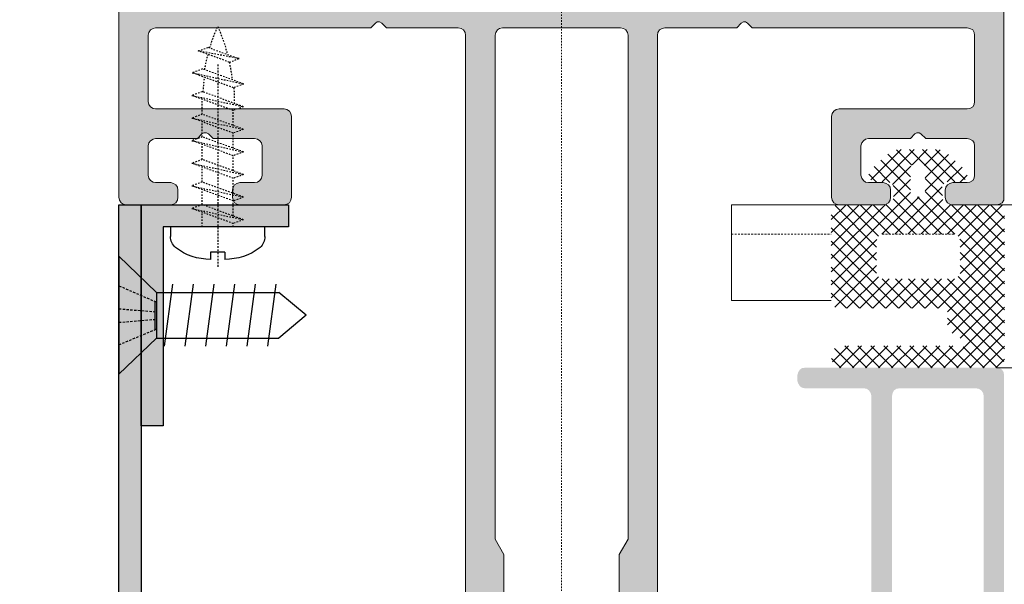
# Model space of a CAD drawing. Header units: millimetres. Extents: x -226731 to 126254, y -16359 to 60195.
# Tile 11 of 256: x -161505 to -161439, y 10577 to 10615. Entities that reach past the tile are written whole.
import ezdxf

# ---------------------------------------------------------------- set-up
doc = ezdxf.new("R2010")
doc.units = ezdxf.units.MM
doc.header["$LTSCALE"] = 0.1
doc.header["$MEASUREMENT"] = 0
for name, pattern in [('CENTER', [2, 1.25, -0.25, 0.25, -0.25]), ('HIDDEN', [0.375, 0.25, -0.125]), ('HIDDEN2', [4.762499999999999, 3.175, -1.5875])]:
    doc.linetypes.add(name, pattern=pattern)
for name, color, linetype, lineweight in [('01. Aluminium (Main Structure)', 6, 'Continuous', 5), ('0_CCE_ FF_SIDE WALL SPRINKLER', 6, 'Continuous', 0), ('1. Profile', 6, 'Continuous', 30), ('2_Centerline', 1, 'CENTER', 15), ('3_Hatch', 8, 'Continuous', 0), ('SPRINKLER COVERAGE AREA', 1, 'Continuous', 9)]:
    doc.layers.add(name, color=color, linetype=linetype, lineweight=lineweight)
for name, color, linetype in [('9_Screws-Anchors', 1, 'Continuous'), ('CENTER LINE', 8, 'CENTER'), ('DRY WALL LINE', 1, 'Continuous'), ('FIRE FIGHTING SERVICES', 5, 'Continuous'), ('HARDWARES', 7, 'Continuous')]:
    doc.layers.add(name, color=color, linetype=linetype)
doc.layers.add('Glass in Section', color=7, linetype='Continuous', true_color=0x3affff)

# ---------------------------------------------------------------- blocks, each defined once
blk = doc.blocks.new('A$C23054C9A')
at = {"layer": '3_Hatch'}
h = blk.add_hatch(color=8, dxfattribs=at)
h.dxf.hatch_style = 1
h.paths.add_polyline_path([(10.36235835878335, 60.5273725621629), (10.36235835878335, 25.99274578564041), (10.32502586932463, 25.82786062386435), (10.21613944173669, 25.645346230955), (10.03258803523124, 25.53542278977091), (9.850073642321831, 25.51675654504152), (4.654635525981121, 25.51675654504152), (4.453454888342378, 25.53542278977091), (4.289606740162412, 25.645346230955), (4.197312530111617, 25.82786062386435), (4.16101705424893, 25.99274578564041), (4.16101705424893, 60.5273725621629), (4.197312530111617, 60.71092396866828), (4.289606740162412, 60.87477211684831), (4.453454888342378, 60.98469555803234), (4.654635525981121, 61.02202804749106), (9.850073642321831, 61.02202804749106), (10.03258803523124, 60.98469555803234), (10.21613944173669, 60.87477211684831), (10.32502586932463, 60.71092396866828)], flags=16)
h.paths.add_polyline_path([(4.16101705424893, 5.890237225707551), (4.106055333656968, 6.091417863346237), (3.996131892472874, 6.256303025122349), (3.84991297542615, 6.366226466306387), (3.648732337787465, 6.402521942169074), (3.246371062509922, 6.402521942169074), (3.063856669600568, 6.366226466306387), (2.898971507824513, 6.256303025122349), (2.789048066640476, 6.091417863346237), (2.752752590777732, 5.890237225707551), (2.752752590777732, 1.902919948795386), (2.69779087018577, 1.701739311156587), (2.587867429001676, 1.536854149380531), (2.441648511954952, 1.426930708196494), (2.240467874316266, 1.408264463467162), (-4.454491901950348, 1.408264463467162), (-4.637006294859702, 1.426930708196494), (-4.801891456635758, 1.536854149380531), (-4.911814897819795, 1.701739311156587), (-4.948110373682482, 1.902919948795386), (-4.948110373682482, 19.49896664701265), (-4.911814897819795, 19.70014728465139), (-4.801891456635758, 19.84636620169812), (-4.637006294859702, 19.95628964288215), (-4.454491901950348, 20.01125136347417), (-1.893068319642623, 20.01125136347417), (-1.710553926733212, 20.04754683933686), (-1.545668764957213, 20.15747028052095), (-1.435745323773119, 20.32235544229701), (-1.399449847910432, 20.50486983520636), (-1.399449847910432, 23.59620736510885), (-1.380783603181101, 23.7973880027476), (-1.271897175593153, 23.96227316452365), (-1.088345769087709, 24.07219660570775), (-0.88716513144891, 24.10849208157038), (2.240467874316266, 24.10849208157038), (2.441648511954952, 24.07219660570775), (2.587867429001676, 23.96227316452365), (2.69779087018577, 23.7973880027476), (2.752752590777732, 23.59620736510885), (2.752752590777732, 19.60889008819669), (2.789048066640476, 19.40770945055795), (2.898971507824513, 19.26149053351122), (3.063856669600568, 19.15156709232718), (3.246371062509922, 19.11527161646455), (3.648732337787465, 19.11527161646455), (3.84991297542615, 19.15156709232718), (3.996131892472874, 19.26149053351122), (4.106055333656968, 19.40770945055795), (4.16101705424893, 19.60889008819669), (4.16101705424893, 23.59620736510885), (4.197312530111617, 23.7973880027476), (4.289606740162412, 23.96227316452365), (4.453454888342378, 24.07219660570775), (4.654635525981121, 24.10849208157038), (9.850073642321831, 24.10849208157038), (10.03258803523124, 24.07219660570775), (10.21613944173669, 23.96227316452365), (10.32502586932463, 23.7973880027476), (10.36235835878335, 23.59620736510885), (10.36235835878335, 1.902919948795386), (10.32502586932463, 1.701739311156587), (10.21613944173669, 1.536854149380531), (10.03258803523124, 1.426930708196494), (9.850073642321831, 1.408264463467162), (4.654635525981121, 1.408264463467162), (4.453454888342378, 1.426930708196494), (4.289606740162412, 1.536854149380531), (4.197312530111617, 1.701739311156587), (4.16101705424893, 1.902919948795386)], flags=16)
h.paths.add_polyline_path([(-6.045270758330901, 4.536934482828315), (-6.35637483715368, 4.225830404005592), (-6.35637483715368, 1.902919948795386), (-6.3937073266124, 1.701739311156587), (-6.502593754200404, 1.536854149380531), (-6.667478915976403, 1.426930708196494), (-6.868659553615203, 1.408264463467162), (-9.246531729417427, 1.408264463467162), (-9.447712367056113, 1.426930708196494), (-9.593931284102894, 1.536854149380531), (-9.70385472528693, 1.701739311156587), (-9.75881644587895, 1.902919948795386), (-9.75881644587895, 2.506461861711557), (-9.795111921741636, 2.688976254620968), (-9.905035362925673, 2.853861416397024), (-10.06992052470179, 2.963784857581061), (-10.25243491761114, 3.000080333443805), (-10.45361555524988, 2.963784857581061), (-10.61850071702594, 2.853861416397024), (-10.72842415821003, 2.688976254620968), (-10.76471963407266, 2.506461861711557), (-10.76471963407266, 0.493618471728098), (-10.72842415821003, 0.3111040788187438), (-10.61850071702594, 0.1462189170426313), (-10.45361555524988, 0.03629547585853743), (-10.25243491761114, -4.035882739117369e-12), (10.25243491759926, -4.035882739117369e-12), (10.453615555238, -0.05496172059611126), (10.59983447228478, -0.1648851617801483), (10.70975791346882, -0.3111040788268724), (10.76471963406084, -0.512284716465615), (10.76471963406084, -1.518187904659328), (10.80101510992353, -1.700702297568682), (10.89227230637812, -1.865587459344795), (11.05715746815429, -1.975510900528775), (11.25833810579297, -1.99314013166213), (11.44085249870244, -1.975510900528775), (11.6057376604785, -1.865587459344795), (11.71566110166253, -1.700702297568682), (11.75195657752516, -1.518187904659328), (11.75195657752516, 61.91800779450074), (11.71566110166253, 62.11918843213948), (11.6057376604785, 62.28407359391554), (11.44085249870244, 62.39296002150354), (11.25833810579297, 62.41162626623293), (-1.746849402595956, 62.41162626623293), (-1.948030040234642, 62.39296002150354), (-2.094248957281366, 62.28407359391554), (-2.20417239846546, 62.11918843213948), (-2.259134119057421, 61.91800779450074), (-2.259134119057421, 61.5156465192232), (-2.20417239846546, 61.3507613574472), (-2.094248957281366, 61.16824696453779), (-1.948030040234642, 61.05832352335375), (-1.746849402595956, 61.02202804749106), (2.240467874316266, 61.02202804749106), (2.441648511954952, 60.98469555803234), (2.587867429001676, 60.87477211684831), (2.69779087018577, 60.71092396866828), (2.752752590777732, 60.5273725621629), (2.752752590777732, 25.99274578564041), (2.69779087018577, 25.82786062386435), (2.587867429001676, 25.645346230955), (2.441648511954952, 25.53542278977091), (2.240467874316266, 25.51675654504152), (-3.832283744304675, 25.51675654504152), (-3.997168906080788, 25.48046106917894), (-4.088426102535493, 25.42549934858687), (-4.179683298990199, 25.37053762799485), (-4.23464501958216, 25.29794667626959), (-4.289606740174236, 25.22431871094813), (-4.308272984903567, 25.13306151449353), (-4.325902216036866, 25.05943354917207), (-4.325902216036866, 24.96817635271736), (-4.308272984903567, 24.87691915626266), (-4.289606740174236, 24.78566195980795), (-4.23464501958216, 24.7120339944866), (-4.179683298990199, 24.63944304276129), (-4.088426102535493, 24.58448132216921), (-3.997168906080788, 24.54818584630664), (-3.88724546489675, 24.51085335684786), (-3.302369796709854, 24.51085335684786), (-3.101189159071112, 24.4558916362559), (-2.953933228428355, 24.34700520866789), (-2.84504680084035, 24.19974927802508), (-2.807714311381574, 23.99856864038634), (-2.807714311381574, 21.9141713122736), (-2.84504680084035, 21.71299067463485), (-2.953933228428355, 21.5481055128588), (-3.101189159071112, 21.43818207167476), (-3.302369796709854, 21.40188659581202), (-8.86283669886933, 21.40188659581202), (-9.045351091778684, 21.43818207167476), (-9.21023625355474, 21.5481055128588), (-9.320159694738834, 21.71299067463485), (-9.356455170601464, 21.9141713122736), (-9.356455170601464, 23.99856864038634), (-9.320159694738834, 24.19974927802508), (-9.21023625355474, 24.34700520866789), (-9.045351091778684, 24.4558916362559), (-8.86283669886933, 24.51085335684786), (-8.331885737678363, 24.51085335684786), (-8.130705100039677, 24.54818584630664), (-7.984486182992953, 24.65707227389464), (-7.874562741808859, 24.80432820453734), (-7.819601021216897, 25.00550884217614), (-7.874562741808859, 25.20668947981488), (-7.984486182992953, 25.35290839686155), (-8.130705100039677, 25.46283183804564), (-8.331885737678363, 25.51675654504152), (-10.25243491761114, 25.51675654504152), (-10.45361555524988, 25.46283183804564), (-10.61850071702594, 25.35290839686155), (-10.72842415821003, 25.20668947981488), (-10.76471963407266, 25.00550884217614), (-10.76471963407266, 17.9081877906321), (-10.72842415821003, 17.70700715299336), (-10.61850071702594, 17.54212199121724), (-10.45361555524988, 17.43219855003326), (-10.25243491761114, 17.39590307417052), (-9.868739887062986, 17.39590307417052), (-9.667559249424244, 17.43219855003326), (-9.48504485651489, 17.54212199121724), (-9.41141689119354, 17.70700715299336), (-9.356455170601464, 17.9081877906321), (-9.356455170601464, 19.49896664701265), (-9.320159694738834, 19.70014728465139), (-9.21023625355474, 19.84636620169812), (-9.045351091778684, 19.95628964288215), (-8.86283669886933, 20.01125136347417), (-6.868659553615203, 20.01125136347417), (-6.667478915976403, 19.95628964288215), (-6.502593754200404, 19.84636620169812), (-6.3937073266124, 19.70014728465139), (-6.35637483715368, 19.49896664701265), (-6.35637483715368, 10.24362030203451), (-6.3937073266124, 10.06110590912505), (-6.502593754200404, 9.896220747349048), (-6.667478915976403, 9.786297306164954), (-6.868659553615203, 9.731335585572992), (-8.86283669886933, 9.731335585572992), (-9.045351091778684, 9.786297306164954), (-9.21023625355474, 9.896220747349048), (-9.320159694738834, 10.06110590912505), (-9.356455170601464, 10.24362030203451), (-9.356455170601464, 11.30448521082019), (-9.41141689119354, 11.4869996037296), (-9.48504485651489, 11.65188476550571), (-9.667559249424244, 11.76180820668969), (-9.868739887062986, 11.79810368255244), (-10.25243491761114, 11.79810368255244), (-10.45361555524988, 11.76180820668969), (-10.61850071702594, 11.65188476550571), (-10.72842415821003, 11.4869996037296), (-10.76471963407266, 11.30448521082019), (-10.76471963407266, 6.987397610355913), (-10.74709040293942, 6.859844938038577), (-10.70975791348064, 6.768587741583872), (-10.65479619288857, 6.694959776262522), (-10.59983447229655, 6.639998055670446), (-10.54590976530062, 6.585036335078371), (-10.47228179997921, 6.548740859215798), (-10.39865383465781, 6.512445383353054), (-10.32606288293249, 6.493779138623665), (-10.25243491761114, 6.493779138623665), (-10.16117772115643, 6.493779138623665), (-10.08858676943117, 6.530074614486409), (-10.01495880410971, 6.567407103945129), (-9.941330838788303, 6.603702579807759), (-9.887406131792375, 6.676293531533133), (-9.8324444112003, 6.74992149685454), (-9.75881644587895, 6.987397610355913), (-9.75881644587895, 7.590939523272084), (-9.70385472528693, 7.792120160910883), (-9.593931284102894, 7.957005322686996), (-9.447712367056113, 8.066928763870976), (-9.246531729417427, 8.085595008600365), (-6.868659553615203, 8.085595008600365), (-6.667478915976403, 8.066928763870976), (-6.502593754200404, 7.957005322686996), (-6.3937073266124, 7.792120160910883), (-6.35637483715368, 7.590939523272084), (-6.35637483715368, 5.268029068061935), (-6.045270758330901, 4.956924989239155), (-5.954013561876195, 4.829372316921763), (-5.954013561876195, 4.664487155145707)])
blk = doc.blocks.new('A$C768C5112')
at = {"layer": '3_Hatch'}
h = blk.add_hatch(color=8, dxfattribs=at)
h.dxf.hatch_style = 1
h.paths.add_polyline_path([(-4.223506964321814, -41.98522546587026), (-3.912497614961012, -41.67421611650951), (-3.912497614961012, -37.70677351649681), (-4.498231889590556, -36.68251605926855), (-4.498231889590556, -2.487038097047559), (-4.461947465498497, -2.304579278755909), (-4.352057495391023, -2.139744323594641), (-4.205883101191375, -2.029854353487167), (-4.004763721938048, -1.993569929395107), (4.004763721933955, -1.993569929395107), (4.188259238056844, -2.029854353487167), (4.35205749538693, -2.139744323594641), (4.461947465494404, -2.304579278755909), (4.516892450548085, -2.487038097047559), (4.516892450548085, -36.68251605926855), (3.894873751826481, -37.70677351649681), (3.894873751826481, -41.67421611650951), (4.205883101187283, -41.98522546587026), (4.297112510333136, -42.13139986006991), (4.297112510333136, -42.27757425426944), (4.205883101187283, -42.42374864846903), (3.894873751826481, -42.71713413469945), (3.894873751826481, -46.6845767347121), (4.516892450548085, -47.70883419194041), (4.516892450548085, -53.70716784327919), (4.461947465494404, -53.8896266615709), (4.35205749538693, -54.05446161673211), (4.188259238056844, -54.16435158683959), (4.004763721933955, -54.2006360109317), (-4.004763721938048, -54.2006360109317), (-4.205883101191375, -54.16435158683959), (-4.352057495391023, -54.05446161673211), (-4.461947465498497, -53.8896266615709), (-4.498231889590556, -53.70716784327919), (-4.498231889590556, -47.70883419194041), (-3.912497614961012, -46.6845767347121), (-3.912497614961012, -42.71713413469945), (-4.223506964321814, -42.42374864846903), (-4.278451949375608, -42.27757425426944), (-4.278451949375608, -42.13139986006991)], flags=16)
h.paths.add_polyline_path([(10.03938179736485, -54.01714049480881), (9.984436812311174, -54.2006360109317), (9.965776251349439, -54.38309482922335), (9.856922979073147, -54.54792978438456), (9.692088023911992, -54.65781975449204), (9.509629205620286, -54.69410417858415), (7.003930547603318, -54.69410417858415), (6.821471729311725, -54.65781975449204), (6.637976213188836, -54.54792978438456), (6.528086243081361, -54.38309482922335), (6.510462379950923, -54.2006360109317), (6.510462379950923, -2.487038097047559), (6.528086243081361, -2.304579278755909), (6.637976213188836, -2.139744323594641), (6.821471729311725, -2.029854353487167), (7.003930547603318, -1.993569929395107), (11.88677733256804, -1.993569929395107), (12.17912612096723, -1.682560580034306), (12.32530051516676, -1.591331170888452), (12.47147490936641, -1.591331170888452), (12.59898874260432, -1.682560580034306), (12.92865865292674, -1.993569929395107), (27.50255676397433, -1.993569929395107), (27.68605228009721, -2.029854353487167), (27.86851109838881, -2.139744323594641), (27.95974050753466, -2.304579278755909), (27.99602493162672, -2.487038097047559), (27.99602493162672, -6.985269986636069), (27.95974050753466, -7.186389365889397), (27.86851109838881, -7.351224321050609), (27.68605228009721, -7.461114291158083), (27.50255676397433, -7.497398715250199), (18.81710233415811, -7.497398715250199), (18.61598295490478, -7.533683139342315), (18.45114799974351, -7.64357310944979), (18.34125802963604, -7.808408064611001), (18.30497360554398, -8.009527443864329), (18.30497360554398, -13.47707180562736), (18.34125802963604, -13.67819118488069), (18.45114799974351, -13.86065000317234), (18.61598295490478, -13.95291611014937), (18.81710233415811, -13.98920053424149), (21.79760859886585, -13.98920053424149), (21.99872797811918, -13.95291611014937), (22.16356293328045, -13.86065000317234), (22.27241620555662, -13.67819118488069), (22.29107676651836, -13.47707180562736), (22.29107676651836, -13.00122750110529), (22.27241620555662, -12.80010812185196), (22.16356293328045, -12.65393372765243), (21.99872797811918, -12.5440437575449), (21.79760859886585, -12.49013547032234), (20.80963556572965, -12.49013547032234), (20.60851618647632, -12.4528143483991), (20.46234179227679, -12.34292437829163), (20.35245182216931, -12.19674998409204), (20.29750683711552, -11.99563060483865), (20.29750683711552, -10.00309737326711), (20.35245182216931, -9.801977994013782), (20.46234179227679, -9.655803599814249), (20.60851618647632, -9.545913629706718), (20.80963556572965, -9.49096864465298), (23.64396743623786, -9.49096864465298), (23.93735292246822, -9.179959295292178), (24.08352731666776, -9.106353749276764), (24.2297017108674, -9.106353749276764), (24.35721554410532, -9.179959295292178), (24.68688545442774, -9.49096864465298), (27.50255676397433, -9.49096864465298), (27.68605228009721, -9.545913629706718), (27.86851109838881, -9.655803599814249), (27.95974050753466, -9.801977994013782), (27.99602493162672, -10.00309737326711), (27.99602493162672, -11.99563060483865), (27.95974050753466, -12.19674998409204), (27.86851109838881, -12.34292437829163), (27.68605228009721, -12.4528143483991), (27.50255676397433, -12.49013547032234), (26.51562042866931, -12.49013547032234), (26.31450104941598, -12.5440437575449), (26.16832665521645, -12.65393372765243), (26.05843668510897, -12.80010812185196), (26.00349170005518, -13.00122750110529), (26.00349170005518, -13.47707180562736), (26.05843668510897, -13.67819118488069), (26.16832665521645, -13.86065000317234), (26.31450104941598, -13.95291611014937), (26.51562042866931, -13.98920053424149), (29.51375055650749, -13.98920053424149), (29.69724607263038, -13.95291611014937), (29.86208102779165, -13.86065000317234), (29.97093430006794, -13.67819118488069), (29.98959486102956, -13.47707180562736), (29.97093430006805, 81.00442663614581), (29.86208102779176, 81.1879221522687), (29.77966355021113, 81.24286713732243), (29.69724607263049, 81.29781212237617), (29.60549831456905, 81.3066240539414), (29.5137505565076, 81.31543598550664), (-29.51375055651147, 81.31543598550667), (-29.7148699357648, 81.2978121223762), (-29.86104432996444, 81.18792215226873), (-29.97093430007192, 81.00442663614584), (-30.00721872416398, 80.84062837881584), (-30.00721872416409, -13.47707180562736), (-29.97093430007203, -13.67819118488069), (-29.86104432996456, -13.86065000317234), (-29.71486993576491, -13.95291611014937), (-29.51375055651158, -13.98920053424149), (-26.4959231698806, -13.98920053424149), (-26.31346435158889, -13.95291611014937), (-26.14862939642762, -13.86065000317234), (-26.03873942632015, -13.67819118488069), (-26.00245500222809, -13.47707180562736), (-26.00245500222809, -13.00122750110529), (-26.03873942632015, -12.80010812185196), (-26.14862939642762, -12.65393372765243), (-26.31346435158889, -12.5440437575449), (-26.4959231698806, -12.49013547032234), (-27.52018062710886, -12.49013547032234), (-27.68501558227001, -12.4528143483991), (-27.86747440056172, -12.34292437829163), (-27.97736437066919, -12.19674998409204), (-28.01364879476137, -11.99563060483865), (-28.01364879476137, -10.00309737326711), (-27.97736437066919, -9.801977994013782), (-27.86747440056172, -9.655803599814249), (-27.68501558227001, -9.545913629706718), (-27.52018062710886, -9.49096864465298), (-24.68584875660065, -9.49096864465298), (-24.37483940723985, -9.179959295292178), (-24.24732557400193, -9.106353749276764), (-24.06383005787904, -9.106353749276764), (-23.93631622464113, -9.179959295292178), (-23.62530687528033, -9.49096864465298), (-20.80963556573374, -9.49096864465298), (-20.60851618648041, -9.545913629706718), (-20.44368123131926, -9.655803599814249), (-20.33379126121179, -9.801977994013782), (-20.29750683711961, -10.00309737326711), (-20.29750683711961, -11.99563060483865), (-20.33379126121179, -12.19674998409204), (-20.44368123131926, -12.34292437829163), (-20.60851618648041, -12.4528143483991), (-20.80963556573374, -12.49013547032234), (-21.81523246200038, -12.49013547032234), (-22.01635184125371, -12.5440437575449), (-22.16252623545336, -12.65393372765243), (-22.27241620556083, -12.80010812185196), (-22.30870062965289, -13.00122750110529), (-22.30870062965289, -13.47707180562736), (-22.27241620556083, -13.67819118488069), (-22.16252623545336, -13.86065000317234), (-22.01635184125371, -13.95291611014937), (-21.81523246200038, -13.98920053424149), (-18.79740507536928, -13.98920053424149), (-18.61494625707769, -13.95291611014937), (-18.45011130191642, -13.86065000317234), (-18.34125802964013, -13.67819118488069), (-18.30393690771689, -13.47707180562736), (-18.30393690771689, -8.009527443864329), (-18.34125802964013, -7.808408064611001), (-18.45011130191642, -7.64357310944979), (-18.61494625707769, -7.533683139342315), (-18.79740507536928, -7.497398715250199), (-27.52018062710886, -7.497398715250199), (-27.68501558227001, -7.461114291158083), (-27.86747440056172, -7.351224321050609), (-27.97736437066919, -7.186389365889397), (-28.01364879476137, -6.985269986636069), (-28.01364879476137, -2.487038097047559), (-27.97736437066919, -2.304579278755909), (-27.86747440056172, -2.139744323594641), (-27.68501558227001, -2.029854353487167), (-27.52018062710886, -1.993569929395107), (-12.92762195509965, -1.993569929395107), (-12.61764930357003, -1.682560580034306), (-12.48909877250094, -1.591331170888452), (-12.3429243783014, -1.591331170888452), (-12.17808942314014, -1.682560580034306), (-11.86708007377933, -1.993569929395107), (-7.002893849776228, -1.993569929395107), (-6.801774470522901, -2.029854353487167), (-6.655600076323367, -2.139744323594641), (-6.545710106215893, -2.304579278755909), (-6.509425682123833, -2.487038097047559), (-6.509425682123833, -54.2006360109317), (-6.545710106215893, -54.38309482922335), (-6.655600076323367, -54.54792978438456), (-6.801774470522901, -54.65781975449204), (-7.002893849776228, -54.69410417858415), (-9.508592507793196, -54.69410417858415), (-9.709711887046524, -54.65781975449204), (-9.855886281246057, -54.54792978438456), (-9.965776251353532, -54.38309482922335), (-10.0020606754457, -54.2006360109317), (-10.03834509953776, -54.01714049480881), (-10.14823506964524, -53.83468167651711), (-10.31307002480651, -53.72479170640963), (-10.4955288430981, -53.70716784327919), (-11.50216243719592, -53.70716784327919), (-11.70328181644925, -53.72479170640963), (-11.8494562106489, -53.83468167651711), (-11.95934618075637, -54.01714049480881), (-12.01325446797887, -54.2006360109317), (-12.01325446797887, -56.21182980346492), (-11.95934618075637, -56.39532531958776), (-11.8494562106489, -56.55912357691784), (-11.70328181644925, -56.66901354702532), (-11.50216243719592, -56.68767410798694), (-0.5297525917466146, -56.68767410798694), (-0.201119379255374, -56.39532531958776), (-0.07256884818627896, -56.3217197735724), (0.07360554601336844, -56.3217197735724), (0.2197799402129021, -56.39532531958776), (0.5121287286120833, -56.68767410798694), (11.50216243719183, -56.68767410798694), (11.68565795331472, -56.66901354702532), (11.8494562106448, -56.55912357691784), (11.95934618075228, -56.39532531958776), (12.01429116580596, -56.21182980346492), (12.01429116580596, -54.2006360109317), (11.95934618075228, -54.01714049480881), (11.8494562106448, -53.83468167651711), (11.68565795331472, -53.72479170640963), (11.50216243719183, -53.70716784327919), (10.4965655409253, -53.70716784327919), (10.29544616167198, -53.72479170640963), (10.14927176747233, -53.83468167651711)])
h.paths.add_polyline_path([(27.99602493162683, 77.82280099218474), (27.95974050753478, 78.0062965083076), (27.86851109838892, 78.1887553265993), (27.68605228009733, 78.29864529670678), (27.50255676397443, 78.33492972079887), (-27.52018062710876, 78.3349297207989), (-27.6850155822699, 78.29864529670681), (-27.8674744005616, 78.18875532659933), (-27.97736437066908, 78.00629650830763), (-28.01364879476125, 77.82280099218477), (-28.01364879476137, 0.5121287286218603), (-27.97736437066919, 0.3110093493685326), (-27.86747440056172, 0.1648349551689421), (-27.68501558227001, 0.05494498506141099), (-27.52018062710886, 7.73070496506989e-12), (27.50255676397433, 7.73070496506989e-12), (27.68605228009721, 0.05494498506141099), (27.86851109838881, 0.1648349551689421), (27.95974050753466, 0.3110093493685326), (27.99602493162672, 0.5121287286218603)], flags=16)
at = {"layer": '01. Aluminium (Main Structure)', "color": 8, "linetype": 'ByBlock'}
for p, q in [((-30.00721872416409, -13.47707180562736), (-30.00721872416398, 80.84062837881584)), ((29.98959486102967, 80.84062837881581), (29.98959486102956, -13.47707180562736)), ((-27.68501558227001, -2.029854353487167), (-27.52018062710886, -1.993569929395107)), ((-27.52018062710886, -1.993569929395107), (-12.92762195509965, -1.993569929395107)), ((-12.92762195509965, -1.993569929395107), (-12.61764930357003, -1.682560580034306)), ((-12.61764930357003, -1.682560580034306), (-12.48909877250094, -1.591331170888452)), ((-12.48909877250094, -1.591331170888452), (-12.3429243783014, -1.591331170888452)), ((-12.3429243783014, -1.591331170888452), (-12.17808942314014, -1.682560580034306)), ((-12.17808942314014, -1.682560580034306), (-11.86708007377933, -1.993569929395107)), ((-11.86708007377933, -1.993569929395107), (-7.002893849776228, -1.993569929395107)), ((-7.002893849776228, -1.993569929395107), (-6.801774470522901, -2.029854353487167)), ((-4.205883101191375, -2.029854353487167), (-4.004763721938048, -1.993569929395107)), ((-4.004763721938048, -1.993569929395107), (4.004763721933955, -1.993569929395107)), ((4.004763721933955, -1.993569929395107), (4.188259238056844, -2.029854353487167)), ((6.821471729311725, -2.029854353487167), (7.003930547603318, -1.993569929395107)), ((7.003930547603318, -1.993569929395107), (11.88677733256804, -1.993569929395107)), ((11.88677733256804, -1.993569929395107), (12.17912612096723, -1.682560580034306)), ((12.17912612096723, -1.682560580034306), (12.32530051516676, -1.591331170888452)), ((12.32530051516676, -1.591331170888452), (12.47147490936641, -1.591331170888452)), ((12.47147490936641, -1.591331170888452), (12.59898874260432, -1.682560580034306)), ((12.59898874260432, -1.682560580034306), (12.92865865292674, -1.993569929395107)), ((12.92865865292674, -1.993569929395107), (27.50255676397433, -1.993569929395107)), ((27.50255676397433, -1.993569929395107), (27.68605228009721, -2.029854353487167)), ((-28.01364879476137, -2.487038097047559), (-27.97736437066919, -2.304579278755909)), ((-28.01364879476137, -6.985269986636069), (-28.01364879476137, -2.487038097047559)), ((-27.97736437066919, -2.304579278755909), (-27.86747440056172, -2.139744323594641)), ((-27.86747440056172, -2.139744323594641), (-27.68501558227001, -2.029854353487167)), ((-6.801774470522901, -2.029854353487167), (-6.655600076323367, -2.139744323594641)), ((-6.655600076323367, -2.139744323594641), (-6.545710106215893, -2.304579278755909)), ((-6.545710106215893, -2.304579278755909), (-6.509425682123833, -2.487038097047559)), ((-6.509425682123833, -2.487038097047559), (-6.509425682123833, -54.2006360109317)), ((-4.498231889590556, -2.487038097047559), (-4.461947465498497, -2.304579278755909)), ((-4.498231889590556, -36.68251605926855), (-4.498231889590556, -2.487038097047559)), ((-4.461947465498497, -2.304579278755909), (-4.352057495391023, -2.139744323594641)), ((-4.352057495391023, -2.139744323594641), (-4.205883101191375, -2.029854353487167)), ((4.188259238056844, -2.029854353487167), (4.35205749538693, -2.139744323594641)), ((4.35205749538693, -2.139744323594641), (4.461947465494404, -2.304579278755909)), ((4.461947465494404, -2.304579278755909), (4.516892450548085, -2.487038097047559)), ((4.516892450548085, -2.487038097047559), (4.516892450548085, -36.68251605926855)), ((6.510462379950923, -2.487038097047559), (6.528086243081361, -2.304579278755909)), ((6.510462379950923, -54.2006360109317), (6.510462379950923, -2.487038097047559)), ((6.528086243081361, -2.304579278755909), (6.637976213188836, -2.139744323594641)), ((6.637976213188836, -2.139744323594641), (6.821471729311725, -2.029854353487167)), ((27.68605228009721, -2.029854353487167), (27.86851109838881, -2.139744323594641)), ((27.86851109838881, -2.139744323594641), (27.95974050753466, -2.304579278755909)), ((27.95974050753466, -2.304579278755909), (27.99602493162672, -2.487038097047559)), ((27.99602493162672, -2.487038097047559), (27.99602493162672, -6.985269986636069)), ((-27.97736437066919, -7.186389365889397), (-28.01364879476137, -6.985269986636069)), ((-27.86747440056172, -7.351224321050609), (-27.97736437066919, -7.186389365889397)), ((27.95974050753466, -7.186389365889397), (27.86851109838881, -7.351224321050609)), ((27.99602493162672, -6.985269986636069), (27.95974050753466, -7.186389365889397)), ((-27.68501558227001, -7.461114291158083), (-27.86747440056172, -7.351224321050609)), ((-27.52018062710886, -7.497398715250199), (-27.68501558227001, -7.461114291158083)), ((-18.79740507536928, -7.497398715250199), (-27.52018062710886, -7.497398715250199)), ((-18.79740507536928, -7.497398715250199), (-18.61494625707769, -7.533683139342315)), ((-18.61494625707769, -7.533683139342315), (-18.45011130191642, -7.64357310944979)), ((-18.45011130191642, -7.64357310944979), (-18.34125802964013, -7.808408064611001)), ((-18.34125802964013, -7.808408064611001), (-18.30393690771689, -8.009527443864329)), ((18.30497360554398, -8.009527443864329), (18.34125802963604, -7.808408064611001)), ((18.34125802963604, -7.808408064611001), (18.45114799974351, -7.64357310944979)), ((18.45114799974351, -7.64357310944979), (18.61598295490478, -7.533683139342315)), ((18.61598295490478, -7.533683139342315), (18.81710233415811, -7.497398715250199)), ((27.50255676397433, -7.497398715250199), (18.81710233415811, -7.497398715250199)), ((27.68605228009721, -7.461114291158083), (27.50255676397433, -7.497398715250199)), ((27.86851109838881, -7.351224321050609), (27.68605228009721, -7.461114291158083)), ((-18.30393690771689, -8.009527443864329), (-18.30393690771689, -13.47707180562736)), ((18.30497360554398, -8.009527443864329), (18.30497360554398, -13.47707180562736)), ((-24.68584875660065, -9.49096864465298), (-24.37483940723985, -9.179959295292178)), ((-24.37483940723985, -9.179959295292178), (-24.24732557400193, -9.106353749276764)), ((-24.24732557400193, -9.106353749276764), (-24.06383005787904, -9.106353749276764)), ((-24.06383005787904, -9.106353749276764), (-23.93631622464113, -9.179959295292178)), ((-23.93631622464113, -9.179959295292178), (-23.62530687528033, -9.49096864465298)), ((23.64396743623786, -9.49096864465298), (23.93735292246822, -9.179959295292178)), ((23.93735292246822, -9.179959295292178), (24.08352731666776, -9.106353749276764)), ((24.08352731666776, -9.106353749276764), (24.2297017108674, -9.106353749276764)), ((24.2297017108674, -9.106353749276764), (24.35721554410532, -9.179959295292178)), ((24.35721554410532, -9.179959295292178), (24.68688545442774, -9.49096864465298)), ((-28.01364879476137, -10.00309737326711), (-27.97736437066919, -9.801977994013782)), ((-28.01364879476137, -11.99563060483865), (-28.01364879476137, -10.00309737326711)), ((-27.97736437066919, -9.801977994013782), (-27.86747440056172, -9.655803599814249)), ((-27.86747440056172, -9.655803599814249), (-27.68501558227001, -9.545913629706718)), ((-27.68501558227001, -9.545913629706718), (-27.52018062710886, -9.49096864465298)), ((-27.52018062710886, -9.49096864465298), (-24.68584875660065, -9.49096864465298)), ((-23.62530687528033, -9.49096864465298), (-20.80963556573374, -9.49096864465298)), ((-20.80963556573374, -9.49096864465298), (-20.60851618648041, -9.545913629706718)), ((-20.60851618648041, -9.545913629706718), (-20.44368123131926, -9.655803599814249)), ((-20.44368123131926, -9.655803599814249), (-20.33379126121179, -9.801977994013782)), ((-20.33379126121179, -9.801977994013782), (-20.29750683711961, -10.00309737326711)), ((-20.29750683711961, -10.00309737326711), (-20.29750683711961, -11.99563060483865)), ((20.29750683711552, -10.00309737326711), (20.35245182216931, -9.801977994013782)), ((20.29750683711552, -11.99563060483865), (20.29750683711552, -10.00309737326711)), ((20.35245182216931, -9.801977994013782), (20.46234179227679, -9.655803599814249)), ((20.46234179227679, -9.655803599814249), (20.60851618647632, -9.545913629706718)), ((20.60851618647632, -9.545913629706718), (20.80963556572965, -9.49096864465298)), ((20.80963556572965, -9.49096864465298), (23.64396743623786, -9.49096864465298)), ((24.68688545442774, -9.49096864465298), (27.50255676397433, -9.49096864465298)), ((27.50255676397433, -9.49096864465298), (27.68605228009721, -9.545913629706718)), ((27.68605228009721, -9.545913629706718), (27.86851109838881, -9.655803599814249)), ((27.86851109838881, -9.655803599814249), (27.95974050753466, -9.801977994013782)), ((27.95974050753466, -9.801977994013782), (27.99602493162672, -10.00309737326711)), ((27.99602493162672, -10.00309737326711), (27.99602493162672, -11.99563060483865)), ((-27.97736437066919, -12.19674998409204), (-28.01364879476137, -11.99563060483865)), ((-20.29750683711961, -11.99563060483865), (-20.33379126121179, -12.19674998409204)), ((20.35245182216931, -12.19674998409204), (20.29750683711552, -11.99563060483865)), ((27.99602493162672, -11.99563060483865), (27.95974050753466, -12.19674998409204)), ((-27.86747440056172, -12.34292437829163), (-27.97736437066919, -12.19674998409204)), ((-27.68501558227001, -12.4528143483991), (-27.86747440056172, -12.34292437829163)), ((-27.52018062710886, -12.49013547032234), (-27.68501558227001, -12.4528143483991)), ((-26.4959231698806, -12.49013547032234), (-27.52018062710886, -12.49013547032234)), ((-26.4959231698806, -12.49013547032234), (-26.31346435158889, -12.5440437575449)), ((-26.31346435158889, -12.5440437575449), (-26.14862939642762, -12.65393372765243)), ((-26.14862939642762, -12.65393372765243), (-26.03873942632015, -12.80010812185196)), ((-22.27241620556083, -12.80010812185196), (-22.16252623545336, -12.65393372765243)), ((-22.16252623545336, -12.65393372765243), (-22.01635184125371, -12.5440437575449)), ((-22.01635184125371, -12.5440437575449), (-21.81523246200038, -12.49013547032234)), ((-20.80963556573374, -12.49013547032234), (-21.81523246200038, -12.49013547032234)), ((-20.60851618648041, -12.4528143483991), (-20.80963556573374, -12.49013547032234)), ((-20.44368123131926, -12.34292437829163), (-20.60851618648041, -12.4528143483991)), ((-20.33379126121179, -12.19674998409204), (-20.44368123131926, -12.34292437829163)), ((20.46234179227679, -12.34292437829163), (20.35245182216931, -12.19674998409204)), ((20.60851618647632, -12.4528143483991), (20.46234179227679, -12.34292437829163)), ((20.80963556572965, -12.49013547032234), (20.60851618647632, -12.4528143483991)), ((21.79760859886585, -12.49013547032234), (20.80963556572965, -12.49013547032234)), ((21.79760859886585, -12.49013547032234), (21.99872797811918, -12.5440437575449)), ((21.99872797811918, -12.5440437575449), (22.16356293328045, -12.65393372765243)), ((22.16356293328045, -12.65393372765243), (22.27241620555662, -12.80010812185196)), ((26.05843668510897, -12.80010812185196), (26.16832665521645, -12.65393372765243)), ((26.16832665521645, -12.65393372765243), (26.31450104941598, -12.5440437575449)), ((26.31450104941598, -12.5440437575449), (26.51562042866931, -12.49013547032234)), ((27.50255676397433, -12.49013547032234), (26.51562042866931, -12.49013547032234)), ((27.68605228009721, -12.4528143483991), (27.50255676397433, -12.49013547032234)), ((27.86851109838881, -12.34292437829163), (27.68605228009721, -12.4528143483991)), ((27.95974050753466, -12.19674998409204), (27.86851109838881, -12.34292437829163)), ((-26.03873942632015, -12.80010812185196), (-26.00245500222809, -13.00122750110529)), ((-26.00245500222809, -13.00122750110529), (-26.00245500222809, -13.47707180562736)), ((-22.30870062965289, -13.00122750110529), (-22.27241620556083, -12.80010812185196)), ((-22.30870062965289, -13.00122750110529), (-22.30870062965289, -13.47707180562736)), ((22.27241620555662, -12.80010812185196), (22.29107676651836, -13.00122750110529)), ((22.29107676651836, -13.00122750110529), (22.29107676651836, -13.47707180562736)), ((26.00349170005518, -13.00122750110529), (26.05843668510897, -12.80010812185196)), ((26.00349170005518, -13.00122750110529), (26.00349170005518, -13.47707180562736)), ((-29.97093430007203, -13.67819118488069), (-30.00721872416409, -13.47707180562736)), ((-29.86104432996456, -13.86065000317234), (-29.97093430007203, -13.67819118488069)), ((-29.71486993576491, -13.95291611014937), (-29.86104432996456, -13.86065000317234)), ((-29.51375055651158, -13.98920053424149), (-29.71486993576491, -13.95291611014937)), ((-26.4959231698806, -13.98920053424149), (-29.51375055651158, -13.98920053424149)), ((-26.31346435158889, -13.95291611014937), (-26.4959231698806, -13.98920053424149)), ((-26.14862939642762, -13.86065000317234), (-26.31346435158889, -13.95291611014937)), ((-26.03873942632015, -13.67819118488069), (-26.14862939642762, -13.86065000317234)), ((-26.00245500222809, -13.47707180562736), (-26.03873942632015, -13.67819118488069)), ((-22.27241620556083, -13.67819118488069), (-22.30870062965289, -13.47707180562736)), ((-22.16252623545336, -13.86065000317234), (-22.27241620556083, -13.67819118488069)), ((-22.01635184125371, -13.95291611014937), (-22.16252623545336, -13.86065000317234)), ((-21.81523246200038, -13.98920053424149), (-22.01635184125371, -13.95291611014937)), ((-18.79740507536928, -13.98920053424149), (-21.81523246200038, -13.98920053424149)), ((-18.61494625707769, -13.95291611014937), (-18.79740507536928, -13.98920053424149)), ((-18.45011130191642, -13.86065000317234), (-18.61494625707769, -13.95291611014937)), ((-18.34125802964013, -13.67819118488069), (-18.45011130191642, -13.86065000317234)), ((-18.30393690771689, -13.47707180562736), (-18.34125802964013, -13.67819118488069)), ((18.34125802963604, -13.67819118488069), (18.30497360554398, -13.47707180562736)), ((18.45114799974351, -13.86065000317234), (18.34125802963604, -13.67819118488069)), ((18.61598295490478, -13.95291611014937), (18.45114799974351, -13.86065000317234)), ((18.81710233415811, -13.98920053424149), (18.61598295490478, -13.95291611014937)), ((18.81710233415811, -13.98920053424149), (21.79760859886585, -13.98920053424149)), ((21.99872797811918, -13.95291611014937), (21.79760859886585, -13.98920053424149)), ((22.16356293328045, -13.86065000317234), (21.99872797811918, -13.95291611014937)), ((22.27241620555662, -13.67819118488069), (22.16356293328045, -13.86065000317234)), ((22.29107676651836, -13.47707180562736), (22.27241620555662, -13.67819118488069)), ((26.05843668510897, -13.67819118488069), (26.00349170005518, -13.47707180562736)), ((26.16832665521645, -13.86065000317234), (26.05843668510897, -13.67819118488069)), ((26.31450104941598, -13.95291611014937), (26.16832665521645, -13.86065000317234)), ((26.51562042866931, -13.98920053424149), (26.31450104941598, -13.95291611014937)), ((26.51562042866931, -13.98920053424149), (29.51375055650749, -13.98920053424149)), ((29.69724607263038, -13.95291611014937), (29.51375055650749, -13.98920053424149)), ((29.86208102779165, -13.86065000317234), (29.69724607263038, -13.95291611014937)), ((29.97093430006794, -13.67819118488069), (29.86208102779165, -13.86065000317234)), ((29.98959486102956, -13.47707180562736), (29.97093430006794, -13.67819118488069)), ((-3.912497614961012, -37.70677351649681), (-4.498231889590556, -36.68251605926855)), ((4.516892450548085, -36.68251605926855), (3.894873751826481, -37.70677351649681)), ((-3.912497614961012, -41.67421611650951), (-3.912497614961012, -37.70677351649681)), ((3.894873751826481, -37.70677351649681), (3.894873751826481, -41.67421611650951))]:
    blk.add_line(p, q, dxfattribs=at)
blk = doc.blocks.new('*U433')
at = {"layer": 'CENTER LINE', "color": 8, "linetype": 'CENTER'}
blk.add_line((0, -11.01451412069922), (0, 2.707812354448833), dxfattribs=at)
at = {"layer": 'HARDWARES', "color": 8, "linetype": 'Continuous'}
for p, q in [((-0.4819280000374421, 1.725884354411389), (-0.4819280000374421, 2.207812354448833)), ((0.4819280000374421, 1.725884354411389), (0.4819280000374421, 2.207812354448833)), ((0.4819280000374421, 1.725884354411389), (-0.4819280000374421, 1.725884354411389)), ((-3.199999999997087, 0), (-3.199999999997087, 0.6591894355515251)), ((3.199999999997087, 0), (-3.199999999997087, 0)), ((3.199999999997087, 0.6591890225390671), (3.199999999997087, 0))]:
    blk.add_line(p, q, dxfattribs=at)
at = {"layer": 'HARDWARES', "color": 8}
for p, q in [((-3.199999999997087, 0), (-3.199999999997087, 0.4166666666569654)), ((3.199999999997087, 0), (-3.199999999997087, 0)), ((3.199999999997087, 0.4166666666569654), (3.199999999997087, 0))]:
    blk.add_line(p, q, dxfattribs=at)
at = {"layer": 'HARDWARES', "color": 8, "linetype": 'HIDDEN'}
for p, q in [((1.050000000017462, 0), (1.050000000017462, -0.2232125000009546)), ((1.050000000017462, -0.7327249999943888), (1.050000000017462, -1.756212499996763)), ((-1.050000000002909, -1.49712499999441), (-1.050000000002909, -2.520546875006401)), ((1.050000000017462, -2.265725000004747), (1.050000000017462, -3.289212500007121)), ((-1.050000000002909, -3.030125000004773), (-1.050000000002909, -4.053546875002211)), ((1.050000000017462, -3.798725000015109), (1.050000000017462, -4.822212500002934)), ((-1.050000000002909, -4.563125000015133), (-1.050000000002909, -5.586546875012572)), ((1.050000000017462, -5.331725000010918), (1.050000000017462, -6.355212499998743)), ((-1.050000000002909, -6.096125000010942), (-1.050000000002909, -7.119546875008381)), ((1.050000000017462, -6.864725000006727), (1.050000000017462, -7.888212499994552)), ((-1.050000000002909, -7.629125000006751), (-1.050000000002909, -8.652546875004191)), ((0.7847000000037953, -11.16380479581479), (-1.320987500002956, -11.93021729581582)), ((0.7847000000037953, -11.16380479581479), (1.448475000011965, -11.40547979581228)), ((1.448475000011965, -11.40547979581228), (-1.320987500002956, -11.93021729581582)), ((-1.320987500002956, -11.93021729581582), (-0.6571249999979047, -12.17180479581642)), ((-0.6571249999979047, -12.17180479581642), (1.448475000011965, -11.40547979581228))]:
    blk.add_line(p, q, dxfattribs=at)
for points in [[(-1.050000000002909, 0), (-1.050000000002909, -0.9875468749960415)], [(1.75, -0.4780124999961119), (1.050000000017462, -0.2232125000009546), (-1.75, -1.242324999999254), (1.75, -0.4780124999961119), (-1.050000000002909, -1.497125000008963), (-1.75, -1.242324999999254)], [(1.75, -2.01101250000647), (1.050000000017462, -1.756212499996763), (-1.75, -2.775325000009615), (1.75, -2.01101250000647), (-1.050000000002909, -3.030125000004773), (-1.75, -2.775325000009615)], [(1.75, -3.544012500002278), (1.050000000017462, -3.289212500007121), (-1.75, -4.308325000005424), (1.75, -3.544012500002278), (-1.050000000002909, -4.563125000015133), (-1.75, -4.308325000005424)], [(1.75, -5.077012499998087), (1.050000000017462, -4.82221250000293), (-1.75, -5.841325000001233), (1.75, -5.077012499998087), (-1.050000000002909, -6.096125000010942), (-1.75, -5.841325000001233)], [(1.75, -6.610012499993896), (1.050000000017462, -6.355212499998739), (-1.75, -7.374324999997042), (1.75, -6.610012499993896), (-1.050000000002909, -7.629125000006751), (-1.75, -7.374324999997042)], [(1.75, -8.142965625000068), (1.050000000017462, -7.88816562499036), (-1.75, -8.907278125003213), (1.75, -8.142965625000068), (-1.050000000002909, -9.16207812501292), (-1.75, -8.907278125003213)], [(1.770456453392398, -9.683034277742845), (1.070456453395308, -9.428234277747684), (-1.729543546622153, -10.44734677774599), (1.770456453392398, -9.683034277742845), (-1.02954354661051, -10.70214677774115), (-1.729543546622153, -10.44734677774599)]]:
    blk.add_lwpolyline(points, dxfattribs=at)
at = {"layer": 'HARDWARES', "color": 8, "linetype": 'Continuous'}
for centre, radius, start, end in [((-0.5118373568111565, -1.645610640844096), 3.853488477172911, 89.55529029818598, 127.6506007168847), ((0.5118373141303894, -1.645610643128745), 3.853488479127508, 52.34939340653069, 90.44470906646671), ((-2.200000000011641, 0.6591894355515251), 1, 131.7376037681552, 180), ((2.199999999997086, 0.6591890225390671), 1, 0, 48.2623911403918)]:
    blk.add_arc(centre, radius, start, end, dxfattribs=at)
at = {"layer": 'HARDWARES', "color": 8, "linetype": 'HIDDEN'}
for centre, radius, start, end in [((-11.12926385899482, -8.600763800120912), 12.2450121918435, 356.0960692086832, 1.058428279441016), ((11.25330176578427, -8.600763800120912), 12.24501219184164, 182.5080075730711, 187.2926171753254), ((-11.19128281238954, -8.611009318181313), 12.2450121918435, 347.9668111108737, 353.6815361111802), ((11.19128281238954, -8.611009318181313), 12.24501219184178, 189.5794861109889, 194.562172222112), ((-11.19128281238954, -8.611009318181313), 12.2450121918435, 336.0565194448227, 345.4243000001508), ((11.19128281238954, -8.611009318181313), 12.24501219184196, 196.6931290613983, 203.9434805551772)]:
    blk.add_arc(centre, radius, start, end, dxfattribs=at)
blk = doc.blocks.new('c812')
at = {"layer": '9_Screws-Anchors', "color": 8, "linetype": 'ByBlock'}
for p, q in [((-4, 0), (4, 0)), ((-1.55000000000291, -2.539999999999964), (-4, 0)), ((1.55000000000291, -2.539999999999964), (4, 0)), ((-1.550000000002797, -2.53999999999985), (-1.550000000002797, -10.83517785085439)), ((-1.55000000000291, -2.539999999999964), (1.55000000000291, -2.539999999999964)), ((-0.9460953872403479, -2.441380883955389), (0.982201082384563, -2.441380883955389)), ((1.550000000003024, -2.53999999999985), (1.550000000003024, -10.83517785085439)), ((-2.099999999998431, -3.635228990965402), (2.099999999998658, -3.072506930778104)), ((-2.099999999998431, -5.035228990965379), (2.099999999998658, -4.472506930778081)), ((-2.099999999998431, -6.435228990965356), (2.099999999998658, -5.872506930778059)), ((-2.099999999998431, -7.835228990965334), (2.099999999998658, -7.272506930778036)), ((-2.099999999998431, -9.235228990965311), (2.099999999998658, -8.672506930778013)), ((-2.099999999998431, -10.63522899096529), (2.099999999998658, -10.07250693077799)), ((1.13686837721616e-13, -12.70000000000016), (-1.550000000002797, -10.83517785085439)), ((1.13686837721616e-13, -12.70000000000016), (1.550000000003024, -10.83517785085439))]:
    blk.add_line(p, q, dxfattribs=at)
at = {"layer": '9_Screws-Anchors', "color": 8, "linetype": 'HIDDEN2', "ltscale": 0.5}
for p, q in [((-2, 0), (-0.898808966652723, -2.539999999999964)), ((-0.4409305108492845, 0), (-0.2430229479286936, -2.441380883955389)), ((0.4770362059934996, 0), (0.2791286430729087, -2.441380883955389)), ((2, 0), (0.9349146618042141, -2.539999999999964))]:
    blk.add_line(p, q, dxfattribs=at)
blk = doc.blocks.new('*U436')
at = {"layer": '3_Hatch'}
h = blk.add_hatch(dxfattribs=at)
h.set_pattern_fill('ANSI37', color=8, scale=5)
h.set_pattern_definition([(45, (-3600337.521175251, -1228450.962727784), (-0.4419417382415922, 0.4419417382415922), []), (135, (-3600337.521175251, -1228450.962727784), (-0.4419417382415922, -0.4419417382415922), [])])
edge = h.paths.add_edge_path(flags=16)
edge.add_line((-27.02557416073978, 100.9353359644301), (-27.02557391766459, 102.9922385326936))
edge.add_arc((-26.52557391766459, 102.9922384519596), 0.4999999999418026, 89.99998844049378, 179.999990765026, ccw=False)
edge.add_line((-26.52557381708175, 103.4922384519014), (-21.84557433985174, 103.4922375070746))
edge.add_arc((-21.84557444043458, 102.992237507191), 0.4999999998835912, -9.274355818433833e-06, 89.99998844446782, ccw=False)
edge.add_line((-21.34557444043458, 102.9922374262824), (-21.34557468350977, 100.9353348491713))
edge.add_arc((-21.84557468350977, 100.9353349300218), 0.500000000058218, 269.9999883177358, 359.9999907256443, ccw=False)
edge.add_line((-21.84557478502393, 100.4353349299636), (-26.52557426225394, 100.4353358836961))
edge.add_arc((-26.52557416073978, 100.9353358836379), 0.4999999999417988, 179.9999907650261, 269.99998835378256, ccw=False)
edge = h.paths.add_edge_path(flags=16)
edge.add_line((-23.855957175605, 106.0046557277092), (-24.45521685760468, 106.0046557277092))
edge.add_arc((-24.45521685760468, 106.2046557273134), 0.1999999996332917, 180, 269.9999999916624, ccw=False)
edge.add_line((-24.65521685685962, 106.2046557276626), (-24.65521685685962, 107.9978308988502))
edge.add_arc((-24.45521685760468, 107.9978308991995), 0.1999999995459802, 89.99999999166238, 180, ccw=False)
edge.add_line((-24.45521685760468, 108.1978308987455), (-23.855957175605, 108.1978308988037))
edge.add_arc((-23.855957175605, 107.997830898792), 0.2000000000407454, 0, 90.00000004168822, ccw=False)
edge.add_line((-23.65595717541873, 107.997830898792), (-23.65595717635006, 106.2046557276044))
edge.add_arc((-23.855957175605, 106.204655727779), 0.2000000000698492, 270.0000000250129, 360, ccw=False)
edge = h.paths.add_edge_path()
edge.add_line((-26.02325532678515, 109.0662557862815), (-27.44695648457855, 107.7523584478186))
edge.add_arc((-26.93778407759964, 107.536807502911), 0.5529183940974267, 157.0553165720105, 290.8746305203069)
edge.add_line((-26.74076580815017, 107.0201813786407), (-26.24076580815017, 107.0201812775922))
edge.add_arc((-26.21088184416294, 106.6117028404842), 0.409570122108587, -15.274822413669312, 94.18426017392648, ccw=False)
edge.add_line((-25.81578049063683, 106.5038019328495), (-25.81576864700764, 105.9465910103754))
edge.add_arc((-26.34721969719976, 105.9888483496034), 0.5331284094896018, 284.20778710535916, 355.45379770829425, ccw=False)
edge.add_line((-26.21636911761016, 105.4720272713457), (-29.78904490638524, 105.4718758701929))
edge.add_arc((-29.77557348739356, 105.222239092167), 0.250000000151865, 93.08891792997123, 179.9999883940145)
edge.add_line((-30.02557348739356, 105.2222391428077), (-30.02557545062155, 94.94416664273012))
edge.add_arc((-29.26374882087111, 95.18833341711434), 0.7999982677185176, 197.7707460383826, 256.1410221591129)
edge.add_line((-29.45537478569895, 94.41162451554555), (-18.74641888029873, 94.41161990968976))
edge.add_arc((-19.12635847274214, 95.16166100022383), 0.8407828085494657, 296.8648754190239, 423.1227294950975)
edge.add_line((-18.74625662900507, 95.91161987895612), (-26.98108857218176, 95.91162154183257))
edge.add_arc((-27.17070124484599, 96.07455414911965), 0.2500000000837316, 89.99998832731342, 319.32780379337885, ccw=False)
edge.add_line((-27.17070119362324, 96.32455414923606), (-26.4035027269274, 96.80961300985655))
edge.add_arc((-26.6707009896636, 97.2322299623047), 0.5000000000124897, 302.3029944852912, 359.9999839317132)
edge.add_line((-26.1707009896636, 97.23222982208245), (-26.17070070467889, 98.2455479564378))
edge.add_arc((-25.97070071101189, 98.24549856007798), 0.2000000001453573, 89.99998836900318, 179.985848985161, ccw=False)
edge.add_line((-25.97070067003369, 98.44549856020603), (-18.78557491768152, 98.44549710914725))
edge.add_arc((-18.78557481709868, 98.94549710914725), 0.5000000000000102, 269.999988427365, 359.9999892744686)
edge.add_line((-18.28557481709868, 98.94549701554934), (-18.28557379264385, 104.9718927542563))
edge.add_arc((-18.78557379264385, 104.9718928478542), 0.5000000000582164, 359.9999892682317, 449.9977882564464)
edge.add_line((-18.78555449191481, 105.4718928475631), (-22.0947777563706, 105.4720205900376))
edge.add_arc((-21.96392696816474, 105.9888416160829), 0.5331284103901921, 184.5461790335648, 255.79218964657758, ccw=False)
edge.add_line((-22.49537803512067, 105.9465844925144), (-22.49537792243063, 106.5037954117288))
edge.add_arc((-22.09798023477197, 106.6093163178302), 0.4111685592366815, 86.15278196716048, 194.8705837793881, ccw=False)
edge.add_line((-22.07039239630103, 107.0195583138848), (-21.57039235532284, 107.0201744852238))
edge.add_arc((-21.37337387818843, 107.5368005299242), 0.5529183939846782, 249.125346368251, 382.944660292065)
edge.add_line((-20.8642013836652, 107.7523512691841), (-22.28790201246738, 109.066249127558))
edge.add_arc((-22.73640515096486, 108.4037957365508), 0.7999997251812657, 55.90068356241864, 89.99987034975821)
edge.add_line((-22.73640334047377, 109.2037954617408), (-25.5747522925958, 109.2038018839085))
edge.add_arc((-25.57475245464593, 108.403801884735), 0.7999999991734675, 89.9999884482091, 124.0992802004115)
h = blk.add_hatch(color=8, dxfattribs=at)
h.dxf.hatch_style = 1
edge = h.paths.add_edge_path()
edge.add_line((28.50721872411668, 105.4719347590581), (28.50721872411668, 2.999999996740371))
edge.add_arc((27.00721872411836, 2.999999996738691), 1.49999999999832, 269.99999999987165, 360, ccw=False)
edge.add_line((27.00721872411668, 1.499999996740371), (10.48276726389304, 1.499999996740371))
edge.add_arc((10.48276726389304, 2.999999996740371), 1.5, 180, 270, ccw=False)
edge.add_line((8.982767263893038, 2.999999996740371), (8.982767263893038, 59.77346118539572))
edge.add_arc((5.982767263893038, 59.77346118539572), 3, 0, 90)
edge.add_line((5.982767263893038, 62.77346118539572), (-7.482767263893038, 62.77346118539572))
edge.add_line((-7.482767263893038, 62.77346118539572), (-7.482767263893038, 61.27346118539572))
edge.add_line((-7.482767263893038, 61.27346118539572), (5.982767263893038, 61.27346118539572))
edge.add_arc((5.982767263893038, 59.77346118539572), 1.5, 0, 90, ccw=False)
edge.add_line((7.482767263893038, 59.77346118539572), (7.482767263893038, 2.999999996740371))
edge.add_arc((10.48276726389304, 2.999999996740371), 3, 180, 270)
edge.add_line((10.48276726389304, -3.259629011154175e-09), (27.00721872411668, -3.259629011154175e-09))
edge.add_arc((27.00721872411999, 2.99999999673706), 2.999999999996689, 269.9999999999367, 360.0000000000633)
edge.add_line((30.00721872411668, 2.999999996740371), (30.00721872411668, 105.4719347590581))
edge.add_line((30.00721872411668, 105.4719347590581), (28.50721872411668, 105.4719347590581))
h = blk.add_hatch(color=8, dxfattribs=at)
h.dxf.hatch_style = 1
h.paths.add_polyline_path([(28.50721872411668, 90.47193475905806), (28.50721872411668, 105.4719347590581), (18.50721872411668, 105.4719347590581), (18.50721872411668, 103.9719347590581), (27.00721872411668, 103.9719347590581), (27.00721872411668, 90.47193475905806)])
at = {"layer": '1. Profile', "color": 8, "linetype": 'ByBlock'}
blk.add_lwpolyline([(28.50721872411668, 90.47193475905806), (28.50721872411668, 105.4719347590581), (18.50721872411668, 105.4719347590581), (18.50721872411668, 103.9719347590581), (27.00721872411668, 103.9719347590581), (27.00721872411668, 90.47193475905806)], close=True, dxfattribs=at)
at = {"layer": '2_Centerline', "color": 8, "ltscale": 0.25}
blk.add_lwpolyline([(0, 230.776571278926), (0, 0)], dxfattribs=at)
at = {"layer": '3_Hatch', "color": 8}
for p, q in [((-28.39941993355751, 105.4719347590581), (-100, 105.4719347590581)), ((-11.51046238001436, 105.4719347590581), (-19.8712906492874, 105.4719347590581)), ((-11.51046238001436, 98.96775415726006), (-18.28557481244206, 98.96775415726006)), ((-29.50582501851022, 94.41162153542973), (-100, 94.41162153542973))]:
    blk.add_line(p, q, dxfattribs=at)
at = {"layer": '3_Hatch', "color": 8, "linetype": 'HIDDEN', "ltscale": 5}
for p, q in [((-21.73695149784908, 103.4802959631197), (-26.6342011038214, 103.4802959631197)), ((-11.51046238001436, 103.4802959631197), (-18.28557404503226, 103.4802959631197))]:
    blk.add_line(p, q, dxfattribs=at)
at = {"layer": '3_Hatch', "color": 8}
blk.add_lwpolyline([(-11.51046238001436, 105.4719347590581), (-11.51046238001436, 98.96775415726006)], dxfattribs=at)
at = {"layer": 'Glass in Section', "color": 8}
blk.add_lwpolyline([(28.50721872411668, 105.4719347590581), (28.50721872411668, 2.999999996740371, -0.4142135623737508), (27.00721872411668, 1.499999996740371), (10.48276726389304, 1.499999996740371, -0.414213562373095), (8.982767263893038, 2.999999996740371), (8.982767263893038, 59.77346118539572, 0.414213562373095), (5.982767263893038, 62.77346118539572), (-7.482767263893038, 62.77346118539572), (-7.482767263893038, 61.27346118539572), (5.982767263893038, 61.27346118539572, -0.414213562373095), (7.482767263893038, 59.77346118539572), (7.482767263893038, 2.999999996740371, 0.414213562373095), (10.48276726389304, -3.259629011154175e-09), (27.00721872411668, -3.259629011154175e-09, 0.4142135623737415), (30.00721872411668, 2.999999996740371), (30.00721872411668, 105.4719347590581)], format="xyb", close=True, dxfattribs=at)
at = {"layer": '3_Hatch', "color": 8, "xscale": -1}
for name, p in [('A$C768C5112', (0, 119.4611352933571)), ('A$C23054C9A', (-18.2474869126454, 31.99999526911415))]:
    blk.add_blockref(name, p, dxfattribs=at)
at = {"layer": 'DRY WALL LINE', "color": 8, "linetype": 'Continuous', "rotation": 270}
blk.add_blockref('c812', (30.00721872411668, 97.97193475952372), dxfattribs=at)
at = {"layer": 'HARDWARES', "color": 8, "rotation": 180}
blk.add_blockref('*U433', (23.30721872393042, 103.9719347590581), dxfattribs=at)
blk = doc.blocks.new('A$C2AD535C3')
at = {"layer": 'SPRINKLER COVERAGE AREA', "color": 1}
blk.add_circle((-3.056754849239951e-12, -4.617106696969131e-12), 2500, dxfattribs=at)
blk = doc.blocks.new('G$C3584CA52')
at = {"layer": '0_CCE_ FF_SIDE WALL SPRINKLER', "color": 240, "xscale": -0.6, "yscale": 0.6, "zscale": 0.6}
for p in [(548.8320608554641, -9258.999999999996), (2806.02411697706, -9258.999999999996)]:
    blk.add_blockref('A$C2AD535C3', p, dxfattribs=at)

msp = doc.modelspace()

# ---------------------------------------------------------------- block references
at = {"layer": 'DRY WALL LINE', "color": 8, "linetype": 'Continuous', "xscale": -1}
msp.add_blockref('*U436', (-161468.6672517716, 10497.02365013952), dxfattribs=at)
at = {"layer": 'FIRE FIGHTING SERVICES'}
msp.add_blockref('G$C3584CA52', (-163018.3320608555, 21220.5), dxfattribs=at)

doc.saveas('drawing.dxf')
